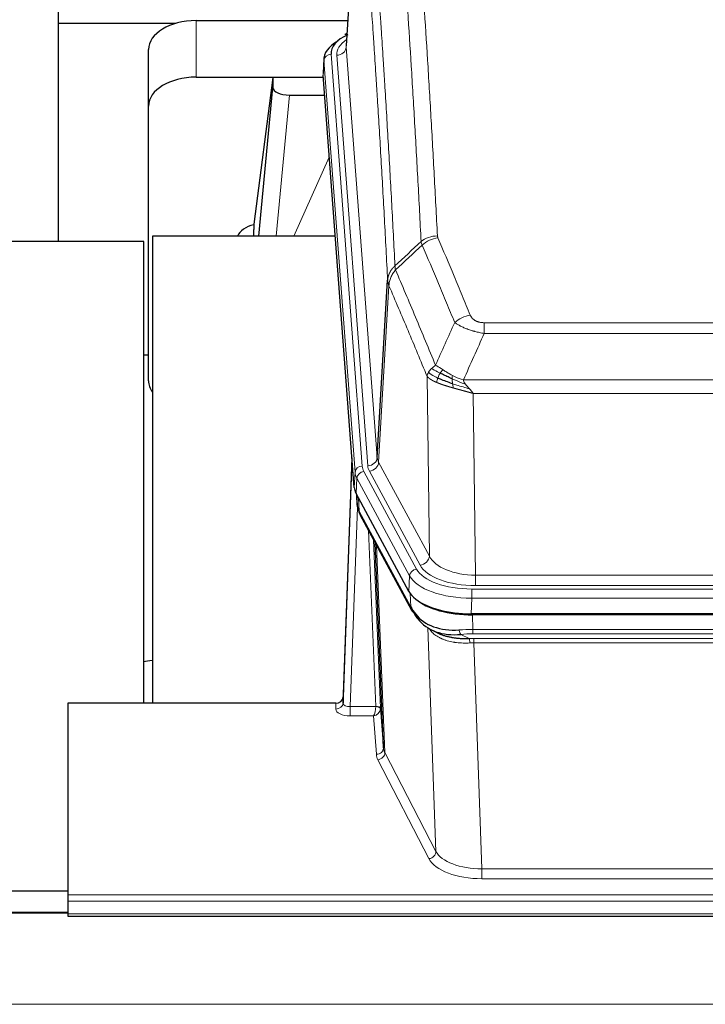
# Model space of a CAD drawing. Header units: inches. Extents: x 0 to 23760, y -13 to 16800.
# Tile 107 of 256: x 3233 to 3521, y 13694 to 14108. Entities that reach past the tile are written whole.
import ezdxf

# ---------------------------------------------------------------- set-up
doc = ezdxf.new("R2010")
doc.units = ezdxf.units.IN
doc.layers.add('1', color=7, linetype='Continuous', true_color=0xffffff)
doc.layers.add('254', color=7, linetype='Continuous', true_color=0xffffff)
doc.styles.add('latin_extended', font='simplex.shx')
doc.dimstyles.get("Standard").update_dxf_attribs({"dimtxt": 0.18, "dimasz": 0.18, "dimexe": 0.18, "dimexo": 0.0625, "dimgap": 0.09, "dimtad": 0, "dimtih": 1, "dimtoh": 1, "dimdec": 4, "dimzin": 0, "dimdsep": 46, "dimtxsty": 'Standard', "dimcen": 0.09, "dimadec": 0, "dimazin": 0, "dimtfac": 1, "dimtdec": 4, "dimtofl": 0, "dimtmove": 0, "dimatfit": 3, "dimfxl": 1, "dimtolj": 1, "dimtzin": 0, "dimarcsym": 0})

# ---------------------------------------------------------------- blocks, each defined once
blk = doc.blocks.new('_U5')
at = {"layer": '254', "color": 3, "linetype": 'Continuous', "lineweight": 13, "transparency": 16777216}
for p, q in [((8914, 13844.79), (8914, 9822.41)), ((1028.02, 13489.8), (1028.02, 9822.41)), ((1168.02, 9862.41), (8774, 9862.41))]:
    blk.add_line(p, q, dxfattribs=at)
at = {"layer": '254', "color": 3, "transparency": 16777216}
for points in [[(1168.02, 9885.74), (1168.02, 9839.07), (1028.02, 9862.41)], [(8774, 9839.07), (8774, 9885.74), (8914, 9862.41)]]:
    blk.add_solid(points, dxfattribs=at)
at = {"layer": 'Defpoints', "color": 0, "transparency": 16777216}
for p in [(8914, 13884.79), (1028.02, 13529.8), (8914, 9862.41)]:
    blk.add_point(p, dxfattribs=at)
at = {"layer": '254', "color": 2, "lineweight": 13, "transparency": 16777216, "insert": (4727.68, 10072.41), "char_height": 140, "attachment_point": 1, "style": 'latin_extended'}
blk.add_mtext('\\A1;7886', dxfattribs=at)

msp = doc.modelspace()

# ---------------------------------------------------------------- linework, layer by layer
at = {"layer": '1', "color": 2, "linetype": 'Continuous', "lineweight": 25}
for p, q in [((3375.617, 14185.9), (3370.233, 14097.061)), ((3249.001, 14162.709), (3249.001, 14106.455)), ((3249.001, 14106.455), (3249.001, 14014.644)), ((3298.405, 14106.455), (3249.001, 14106.455)), ((3307.055, 14107.66), (3370.877, 14107.66)), ((3370.545, 14102.204), (3369.601, 14101.768)), ((3287.055, 14071.684), (3287.055, 14095.486)), ((3360.854, 14091.71), (3360.473, 14085.428)), ((3373.597, 13911.191), (3360.479, 14084.645)), ((3307.055, 14083.858), (3360.541, 14083.858)), ((3339.365, 14083.768), (3331.317, 14021.983)), ((3360.548, 14083.768), (3339.365, 14083.768)), ((3339.365, 14083.768), (3339.365, 14079.537)), ((3333.454, 14016.881), (3339.365, 14079.537)), ((3346.338, 14076.317), (3361.109, 14076.317)), ((3287.055, 13956.03), (3287.055, 14071.684)), ((3331.316, 14021.976), (3331.317, 14021.983)), ((3331.316, 14021.976), (3331.316, 14019.791)), ((3284.998, 14014.643), (3228, 14014.643)), ((3284.998, 13820.313), (3284.998, 14014.643)), ((3365.605, 14016.88), (3288.661, 14016.88)), ((3288.661, 14016.88), (3288.661, 13820.313)), ((3383.304, 13923.713), (3387.68, 13998.389)), ((3287.058, 13966.802), (3285.015, 13966.802)), ((3372.66, 13923.572), (3368.903, 13822.934)), ((3368.892, 13820.397), (3372.58, 13919.179)), ((3396.636, 13867.399), (3374.381, 13908.614)), ((3374.509, 13908.377), (3374.872, 13903.575)), ((3374.866, 13903.688), (3374.695, 13908.032)), ((3374.866, 13903.688), (3374.872, 13903.575)), ((3376.01, 13899.779), (3397.757, 13859.504)), ((3385.917, 13801.568), (3382.489, 13887.779)), ((3639.204, 13857.961), (3422.798, 13857.961)), ((3638.613, 13857.479), (3423.389, 13857.479)), ((3405.899, 13851.327), (3408.642, 13849.941)), ((3253.001, 13820.312), (3253.001, 13739.677)), ((3365.904, 13820.312), (3253.001, 13820.312)), ((3368.903, 13822.934), (3368.892, 13820.397)), ((3384.688, 13818.186), (3385.917, 13801.568)), ((2938.998, 13741.288), (3252.998, 13741.288)), ((3253.001, 13739.677), (3253.001, 13736.943)), ((3253.001, 13736.943), (3253.001, 13731.695)), ((3253.058, 13732.186), (2938.501, 13732.186)), ((3253.001, 13731.695), (3253.001, 13730.68)), ((3253.001, 13730.68), (3810.001, 13730.68))]:
    msp.add_line(p, q, dxfattribs=at)
at = {"layer": '1', "color": 110, "linetype": 'Continuous', "lineweight": 13}
for p, q in [((3375.485, 14183.075), (3370.237, 14096.486)), ((3307.055, 14083.858), (3307.055, 14107.66)), ((3363.854, 14093.494), (3376.964, 13920.134)), ((3366.245, 14093.059), (3379.312, 13920.286)), ((3370.237, 14096.486), (3383.304, 13923.713)), ((3360.86, 14090.924), (3360.479, 14084.645)), ((3373.97, 13917.564), (3360.86, 14090.924)), ((3346.338, 14076.317), (3340.731, 14016.881)), ((3348.143, 14016.881), (3363.084, 14050.196)), ((3388.237, 13996.055), (3383.885, 13921.803)), ((3428.33, 13980.508), (3633.672, 13980.508)), ((3428.33, 13975.945), (3428.33, 13980.508)), ((3633.672, 13975.945), (3428.33, 13975.945)), ((3405.237, 13882.26), (3404.279, 13957.911)), ((3419.598, 13956.465), (3642.404, 13956.465)), ((3638.291, 13950.721), (3423.711, 13950.721)), ((3423.711, 13950.721), (3424.68, 13874.225)), ((3383.885, 13921.803), (3405.237, 13882.26)), ((3373.597, 13911.191), (3373.97, 13917.564)), ((3374.755, 13914.986), (3374.381, 13908.614)), ((3396.929, 13873.921), (3374.755, 13914.986)), ((3377.662, 13917.843), (3399.836, 13876.777)), ((3401.361, 13878.452), (3380.009, 13917.995)), ((3374.512, 13908.372), (3374.866, 13903.688)), ((3375.433, 13906.667), (3375.651, 13901.109)), ((3375.016, 13902.717), (3371.885, 13818.865)), ((3375.651, 13901.109), (3397.398, 13860.834)), ((3382.691, 13818.952), (3379.668, 13893.004)), ((3381.795, 13889.064), (3384.688, 13818.186)), ((3383.035, 13886.769), (3386.502, 13799.558)), ((3396.636, 13867.399), (3396.929, 13873.921)), ((3424.68, 13869.811), (3424.68, 13874.225)), ((3424.68, 13874.225), (3637.323, 13874.225)), ((3637.323, 13869.811), (3424.68, 13869.811)), ((3397.398, 13860.834), (3397.222, 13866.469)), ((3423.091, 13868.387), (3638.911, 13868.387)), ((3423.091, 13864.482), (3423.091, 13868.387)), ((3423.091, 13864.482), (3422.798, 13857.961)), ((3638.911, 13864.482), (3423.091, 13864.482)), ((3423.389, 13857.479), (3423.58, 13851.388)), ((3407.987, 13757.943), (3404.552, 13852.083)), ((3418.556, 13849.294), (3422.01, 13847.549)), ((3423.58, 13851.388), (3638.422, 13851.388)), ((3423.58, 13849.523), (3423.58, 13851.388)), ((3638.422, 13849.523), (3423.58, 13849.523)), ((3423.922, 13847.58), (3638.08, 13847.58)), ((3423.922, 13845.715), (3423.922, 13847.58)), ((3423.922, 13845.715), (3427.396, 13750.539)), ((3638.08, 13845.715), (3423.922, 13845.715)), ((3365.894, 13817.864), (3365.904, 13820.312)), ((3371.885, 13818.865), (3371.885, 13814.95)), ((3371.885, 13818.865), (3382.69, 13818.865)), ((3371.885, 13814.95), (3381.727, 13814.95)), ((3382.92, 13798.801), (3381.727, 13814.95)), ((3386.502, 13799.558), (3407.987, 13757.943)), ((3405.079, 13754.88), (3383.594, 13796.495)), ((3427.396, 13750.539), (3634.606, 13750.539)), ((3427.396, 13750.539), (3427.396, 13746.438)), ((3634.606, 13746.438), (3427.396, 13746.438)), ((3253.001, 13739.677), (3810.001, 13739.677)), ((3253.001, 13736.943), (3810.001, 13736.943)), ((2938.501, 13731.96), (3253.058, 13731.96)), ((3253.001, 13731.695), (3810.001, 13731.695)), ((2938.501, 13693.566), (7695.501, 13693.566))]:
    msp.add_line(p, q, dxfattribs=at)
at = {"layer": '1', "color": 2, "linetype": 'Continuous', "lineweight": 25}
for centre, major_axis, ratio, start_param, end_param in [((3307.055, 14095.486), (-20, 0), 0.608706, 4.712389, 6.2831853), ((3387.873, 14093.868), (-24.034, 0.016), 0.461198, 5.4992389, 6.318352), ((3370.859, 14099.044), (1.258, -2.724), 0.6272114, 2.6666598, 3.1415983), ((3387.873, 14091.207), (-27.03, 0.194), 0.4633579, 5.618257, 6.3212481), ((3307.055, 14071.684), (-20, 0), 0.608706, 4.712389, 6.2831853), ((3346.392, 14079.562), (7.027, 0.031), 0.4617281, 3.1395348, 4.7027345), ((3334.195, 14014.802), (-10.208, 0), 0.7029015, 4.9983373, 5.9892938), ((3334.195, 13823.407), (-10.152, 515.138), 0.0020796, 5.097366, 5.10347), ((3307.055, 13956.03), (-20, 0), 0.608706, 0, 0.4035719), ((3400.617, 13911.63), (27.037, 0.006), 0.4611335, 3.1763491, 3.3855005), ((3402.661, 13883.9), (-27.174, 22.247), 0.2659535, 0.2482951, 0.2802753), ((3401.51, 13913.176), (26.161, 11.46), 0.4493681, 3.0159633, 3.1613144), ((3379.364, 13902), (3.584, 1.776), 0.8816114, 2.7716102, 3.1419462), ((3422.856, 13870.445), (27.023, 0.034), 0.4619935, 3.3853572, 3.670307), ((3424.23, 13843.954), (-27.355, 20.182), 0.1876908, 0.3765826, 0.5974134), ((3423.415, 13869.954), (27.01, 0.015), 0.4618579, 3.6271853, 4.7111791), ((3422.856, 13870.445), (27.023, 0.034), 0.4619935, 3.670307, 4.7096668), ((3401.277, 13861.404), (3.52, 1.9), 0.8606628, 3.1415888, 3.5094104), ((3421.534, 13841.092), (-23.434, 19.972), 0.1471226, 0.3626514, 0.5834823), ((3403.054, 13858.722), (3.195, 2.407), 0.6715965, 2.6043549, 3.391291), ((3423.327, 13872.772), (25.329, 12.681), 0.6929209, 3.2824386, 4.1662755), ((3423.327, 13872.772), (23.359, 16.381), 0.7286412, 3.1732971, 4.057134), ((3401.155, 13851.232), (-3.388, -2.127), 0.8041825, 3.1410453, 3.3164277), ((3365.904, 13823.025), (3, 0.002), 0.9042699, 4.7116987, 6.2488686)]:
    msp.add_ellipse(centre, major_axis=major_axis, ratio=ratio, start_param=start_param, end_param=end_param, dxfattribs=at)
at = {"layer": '1', "color": 110, "linetype": 'Continuous', "lineweight": 13}
for centre, major_axis, ratio, start_param, end_param in [((3390.265, 14093.433), (-24.034, 0.016), 0.461198, 5.6862399, 6.318352), ((3363.854, 14090.833), (2.991, 0.226), 0.8864705, 1.5038552, 3.0222916), ((3366.245, 14096.607), (3.989, 0.302), 0.8864705, 4.6454478, 6.1638843), ((3408.634, 14008.76), (-9.987, -0.512), 0.8285973, 4.6699673, 5.4273767), ((3408.822, 14007.968), (-9.188, -3.948), 0.8056434, 4.3791539, 5.1247913), ((3422.483, 13975.506), (-9.245, -3.812), 0.7933159, 4.3962573, 5.1392153), ((3379.312, 13923.834), (3.989, 0.302), 0.8864705, 4.6454478, 6.1638843), ((3403.33, 13924.224), (20.038, 0.241), 0.4621297, 3.1708089, 3.3799603), ((3372.58, 13917.026), (0.214, 6.443), 0.0117452, 0.5090713, 1.2305416), ((3375.579, 13919.088), (2.998, -0.112), 0.4302668, 3.1576572, 3.7226285), ((3376.964, 13917.473), (2.991, 0.226), 0.8864705, 1.5038552, 3.0222916), ((3400.983, 13920.524), (24.033, 0.005), 0.4611335, 3.1763491, 3.3855005), ((3403.33, 13920.676), (24.033, 0.005), 0.4611335, 3.1763491, 3.3855005), ((3380.009, 13921.543), (3.52, 1.9), 0.8606628, 4.2773553, 5.7957917), ((3400.983, 13917.863), (-27.028, 0.171), 0.4605352, 0.0378207, 0.2469722), ((3377.662, 13915.181), (2.64, 1.425), 0.8606628, 1.1357626, 2.6541991), ((3402.661, 13883.9), (-27.538, 20.422), 0.1820481, 0.3394749, 0.3714551), ((3379.53, 13901.679), (3.52, 1.9), 0.8606628, 2.7414655, 3.1415888), ((3401.361, 13882), (3.52, 1.9), 0.8606628, 4.2773553, 5.7957917), ((3424.6, 13884.832), (-20.002, 0.126), 0.5302672, 0.2567917, 1.5781041), ((3424.6, 13881.284), (-24.002, 0.049), 0.477994, 0.2537759, 1.5750883), ((3399.836, 13874.116), (2.64, 1.425), 0.8606628, 1.1357626, 2.6541991), ((3423.142, 13876.824), (-27.018, 0.111), 0.4567867, 0.246464, 1.5707737), ((3423.142, 13879.485), (24.02, 0.03), 0.4619935, 3.3853572, 4.7096668), ((3401.277, 13861.404), (3.52, 1.9), 0.8606628, 2.7414655, 3.1415888), ((3424.23, 13843.954), (-27.015, 0.091), 0.2751837, 4.7373543, 4.9581852), ((3418.556, 13853.13), (-0.368, 3.983), 0.2964475, 2.0527062, 2.8396422), ((3424.23, 13840.119), (-23.017, 0.318), 0.4083138, 4.7462544, 4.9670852), ((3424.712, 13837.768), (-24.025, 0.387), 0.4081205, 4.7518285, 4.8316761), ((3422.01, 13843.714), (0.131, -3.998), 0.1099517, 2.0830946, 2.8518059), ((3424.712, 13833.933), (-20.023, 0.877), 0.5868265, 4.777515, 4.8573626), ((3365.894, 13820.488), (-3, 0.013), 0.8746179, 1.5745081, 3.1116779), ((3371.897, 13820.488), (3.004, 0.138), 0.5390598, 3.1127167, 4.683513), ((3371.897, 13817.864), (6.003, 0.008), 0.4854373, 3.1388974, 4.7096937), ((3381.727, 13817.574), (0.506, 2.997), 0.2740591, 3.694004, 5.2037138), ((3381.727, 13817.574), (2.669, 1.608), 0.8008031, 4.262859, 5.7725688), ((3381.691, 13818.92), (-1.001, 0.011), 0.9036684, 3.0924533, 3.1882188), ((3382.69, 13818.004), (1.996, -0.13), 0.4297663, 0.0674602, 1.5988341), ((3382.691, 13818.091), (1.998, 0.082), 0.4302193, 0.0160628, 1.553239), ((3381.691, 13818.059), (2.996, 0.15), 0.8842153, 6.1784612, 6.2742266), ((3382.92, 13801.425), (-2.992, -0.221), 0.8740585, 1.5062672, 3.1117425), ((3405.92, 13799.199), (-23.014, 0.002), 0.4845187, 0.0358431, 0.2451673), ((3383.594, 13799.118), (-2.666, -1.376), 0.8484453, 1.1579292, 2.76165), ((3405.92, 13801.823), (-20.016, 0.121), 0.4848834, 0.0387668, 0.248091), ((3405.079, 13757.504), (-2.666, -1.376), 0.8484453, 1.1579292, 2.76165), ((3427.402, 13760.213), (-20.013, 0.104), 0.483363, 0.2476114, 1.5729934), ((3427.402, 13757.589), (23.012, 0.004), 0.4845836, 3.3866449, 4.7120269)]:
    msp.add_ellipse(centre, major_axis=major_axis, ratio=ratio, start_param=start_param, end_param=end_param, dxfattribs=at)
for points, knots in [([(3401.767, 14014.673), (3401.328, 14023.242), (3400.437, 14040.14), (3399.515, 14056.563), (3398.812, 14068.702), (3398.576, 14072.718), (3398.099, 14080.691), (3397.859, 14084.648), (3397.133, 14096.43), (3396.641, 14104.162), (3396.017, 14113.676), (3395.891, 14115.57), (3395.64, 14119.345), (3395.261, 14124.982), (3394.878, 14130.55), (3394.106, 14141.592), (3393.062, 14156.064), (3391.453, 14177.024), (3390.351, 14190.499), (3389.792, 14197.111)], [0, 0, 0, 0, 0.125, 0.25, 0.25, 0.3125, 0.3125, 0.375, 0.375, 0.5, 0.5, 0.53125, 0.53125, 0.5625, 0.625, 0.625, 0.75, 0.875, 1, 1, 1, 1]), ([(3396.676, 14199.701), (3397.233, 14193.081), (3398.334, 14179.591), (3399.941, 14158.606), (3400.984, 14144.117), (3401.754, 14133.063), (3402.137, 14127.488), (3402.515, 14121.844), (3402.766, 14118.066), (3402.892, 14116.168), (3403.515, 14106.644), (3404.006, 14098.902), (3404.732, 14087.107), (3404.972, 14083.146), (3405.447, 14075.163), (3405.683, 14071.142), (3406.385, 14058.989), (3407.306, 14042.547), (3408.196, 14025.628), (3408.634, 14017.049)], [0, 0, 0, 0, 0.125, 0.25, 0.375, 0.375, 0.4375, 0.46875, 0.46875, 0.5, 0.5, 0.625, 0.625, 0.6875, 0.6875, 0.75, 0.75, 0.875, 1, 1, 1, 1]), ([(3378.541, 14189.691), (3379.112, 14183), (3380.24, 14169.357), (3381.885, 14148.116), (3382.951, 14133.437), (3383.74, 14122.233), (3384.131, 14116.583), (3384.582, 14109.906), (3384.775, 14107.026), (3384.903, 14105.102), (3384.967, 14104.138), (3385.286, 14099.308), (3385.665, 14093.465), (3386.103, 14086.564), (3386.29, 14083.589), (3386.414, 14081.602), (3386.476, 14080.607), (3387.032, 14071.629), (3388.005, 14055.421), (3389.415, 14030.369), (3390.324, 14013.173), (3390.77, 14004.451)], [0, 0, 0, 0, 0.125, 0.25, 0.375, 0.375, 0.4375, 0.46875, 0.484375, 0.484375, 0.5, 0.5, 0.5625, 0.59375, 0.609375, 0.609375, 0.625, 0.625, 0.75, 0.875, 1, 1, 1, 1]), ([(3387.68, 13998.389), (3387.236, 14007.083), (3386.33, 14024.225), (3384.923, 14049.199), (3383.953, 14065.357), (3383.398, 14074.308), (3383.336, 14075.3), (3383.213, 14077.281), (3383.027, 14080.247), (3382.59, 14087.127), (3382.211, 14092.952), (3381.893, 14097.768), (3381.83, 14098.729), (3381.702, 14100.647), (3381.51, 14103.518), (3381.06, 14110.176), (3380.67, 14115.81), (3379.884, 14126.98), (3378.82, 14141.617), (3377.179, 14162.798), (3376.055, 14176.402), (3375.485, 14183.075)], [0, 0, 0, 0, 0.125, 0.25, 0.375, 0.375, 0.390625, 0.390625, 0.40625, 0.4375, 0.5, 0.5, 0.515625, 0.515625, 0.53125, 0.5625, 0.625, 0.625, 0.75, 0.875, 1, 1, 1, 1]), ([(3408.822, 14016.254), (3408.766, 14016.385), (3408.722, 14016.517), (3408.66, 14016.782), (3408.641, 14016.915), (3408.634, 14017.049)], [0, 0, 0, 0, 0.5, 0.5, 1, 1, 1, 1]), ([(3408.822, 14016.254), (3411.107, 14010.914), (3413.388, 14005.527), (3416.804, 13997.379), (3417.941, 13994.651), (3420.214, 13989.174), (3421.349, 13986.424), (3422.483, 13983.662)], [0, 0, 0, 0, 0.5, 0.5, 0.75, 0.75, 1, 1, 1, 1]), ([(3415.903, 13980.605), (3414.767, 13983.363), (3413.631, 13986.111), (3411.356, 13991.584), (3410.217, 13994.309), (3406.797, 14002.45), (3404.513, 14007.831), (3402.225, 14013.168)], [0, 0, 0, 0, 0.25, 0.25, 0.5, 0.5, 1, 1, 1, 1]), ([(3387.68, 13998.389), (3387.681, 13998.404), (3387.683, 13998.434), (3387.686, 13998.479), (3387.689, 13998.524), (3387.693, 13998.568), (3387.697, 13998.613), (3387.701, 13998.658), (3387.705, 13998.703), (3387.71, 13998.747), (3387.715, 13998.792), (3387.72, 13998.837), (3387.725, 13998.882), (3387.731, 13998.926), (3387.737, 13998.971), (3387.743, 13999.016), (3387.749, 13999.06), (3387.756, 13999.105), (3387.762, 13999.149), (3387.77, 13999.194), (3387.777, 13999.238), (3387.785, 13999.283), (3387.792, 13999.327), (3387.801, 13999.372), (3387.809, 13999.416), (3387.818, 13999.46), (3387.826, 13999.505), (3387.836, 13999.549), (3387.845, 13999.593), (3387.855, 13999.637), (3387.864, 13999.681), (3387.875, 13999.725), (3387.885, 13999.769), (3387.896, 13999.814), (3387.906, 13999.857), (3387.918, 13999.901), (3387.929, 13999.945), (3387.941, 13999.989), (3387.952, 14000.033), (3387.965, 14000.077), (3387.977, 14000.12), (3387.989, 14000.164), (3388.002, 14000.208), (3388.015, 14000.251), (3388.029, 14000.295), (3388.042, 14000.338), (3388.056, 14000.381), (3388.07, 14000.425), (3388.085, 14000.468), (3388.099, 14000.511), (3388.114, 14000.554), (3388.129, 14000.597), (3388.144, 14000.64), (3388.16, 14000.683), (3388.176, 14000.726), (3388.192, 14000.769), (3388.208, 14000.812), (3388.225, 14000.854), (3388.241, 14000.897), (3388.258, 14000.94), (3388.276, 14000.982), (3388.293, 14001.024), (3388.311, 14001.067), (3388.329, 14001.109), (3388.347, 14001.151), (3388.365, 14001.193), (3388.384, 14001.235), (3388.403, 14001.277), (3388.422, 14001.319), (3388.441, 14001.361), (3388.461, 14001.403), (3388.481, 14001.444), (3388.501, 14001.486), (3388.521, 14001.527), (3388.542, 14001.569), (3388.563, 14001.61), (3388.59, 14001.663), (3388.623, 14001.728), (3388.664, 14001.805), (3388.706, 14001.882), (3388.748, 14001.958), (3388.792, 14002.034), (3388.836, 14002.109), (3388.88, 14002.184), (3388.926, 14002.259), (3388.972, 14002.334), (3389.019, 14002.408), (3389.067, 14002.482), (3389.116, 14002.556), (3389.165, 14002.629), (3389.216, 14002.702), (3389.267, 14002.774), (3389.318, 14002.846), (3389.371, 14002.918), (3389.424, 14002.989), (3389.478, 14003.06), (3389.532, 14003.131), (3389.588, 14003.201), (3389.644, 14003.271), (3389.701, 14003.34), (3389.758, 14003.409), (3389.816, 14003.478), (3389.875, 14003.546), (3389.935, 14003.613), (3389.995, 14003.681), (3390.056, 14003.747), (3390.118, 14003.814), (3390.18, 14003.88), (3390.243, 14003.945), (3390.306, 14004.01), (3390.371, 14004.074), (3390.436, 14004.138), (3390.501, 14004.202), (3390.567, 14004.265), (3390.634, 14004.327), (3390.702, 14004.389), (3390.747, 14004.43), (3390.77, 14004.451)], [0, 0, 0, 0, 0.0066687, 0.0133374, 0.0200061, 0.0266746, 0.0333432, 0.0400116, 0.0466801, 0.0533484, 0.0600168, 0.066685, 0.0733532, 0.0800214, 0.0866895, 0.0933575, 0.1000255, 0.1066935, 0.1133614, 0.1200292, 0.126697, 0.1333647, 0.1400324, 0.1467001, 0.1533676, 0.1600352, 0.1667026, 0.1733701, 0.1800374, 0.1867047, 0.193372, 0.2000392, 0.2067064, 0.2133735, 0.2200405, 0.2267075, 0.2333745, 0.2400414, 0.2467082, 0.253375, 0.2600418, 0.2667085, 0.2733751, 0.2800417, 0.2867082, 0.2933747, 0.3000412, 0.3067075, 0.3133739, 0.3200401, 0.3267064, 0.3333725, 0.3400387, 0.3467047, 0.3533708, 0.3600367, 0.3667026, 0.3733685, 0.3800343, 0.3867001, 0.3933658, 0.4000315, 0.4066971, 0.4133626, 0.4200281, 0.4266936, 0.433359, 0.4400243, 0.4466896, 0.4533549, 0.4600201, 0.4666852, 0.4733503, 0.4800154, 0.4866804, 0.4933453, 0.5000102, 0.5125098, 0.5250093, 0.5375088, 0.5500082, 0.5625077, 0.5750071, 0.5875066, 0.600006, 0.6125054, 0.6250049, 0.6375043, 0.6500037, 0.6625032, 0.6750026, 0.6875021, 0.7000016, 0.7125011, 0.7250006, 0.7375001, 0.7499997, 0.7624993, 0.7749989, 0.7874985, 0.7999982, 0.812498, 0.8249977, 0.8374975, 0.8499974, 0.8624973, 0.8749972, 0.8874972, 0.8999973, 0.9124974, 0.9249976, 0.9374978, 0.9499981, 0.9624985, 0.9749989, 0.9874994, 1, 1, 1, 1]), ([(3388.237, 13996.055), (3388.258, 13996.639), (3388.336, 13997.226), (3388.599, 13998.393), (3388.785, 13998.972), (3389.256, 14000.103), (3389.542, 14000.656), (3390.2, 14001.72), (3390.573, 14002.231), (3390.982, 14002.714)], [0, 0, 0, 0, 0.25, 0.25, 0.5, 0.5, 0.75, 0.75, 1, 1, 1, 1]), ([(3390.982, 14002.714), (3390.907, 14003.008), (3390.864, 14003.31), (3390.806, 14003.9), (3390.791, 14004.187), (3390.77, 14004.451)], [0, 0, 0, 0, 0.5, 0.5, 1, 1, 1, 1]), ([(3390.982, 14002.714), (3393.804, 13996.158), (3396.62, 13989.534), (3400.833, 13979.495), (3402.236, 13976.131), (3405.038, 13969.369), (3406.438, 13965.972), (3407.836, 13962.557)], [0, 0, 0, 0, 0.5, 0.5, 0.75, 0.75, 1, 1, 1, 1]), ([(3388.237, 13996.055), (3388.232, 13996.068), (3388.221, 13996.093), (3388.206, 13996.131), (3388.191, 13996.17), (3388.176, 13996.21), (3388.161, 13996.25), (3388.145, 13996.29), (3388.13, 13996.332), (3388.114, 13996.373), (3388.099, 13996.416), (3388.084, 13996.459), (3388.068, 13996.503), (3388.053, 13996.547), (3388.038, 13996.592), (3388.022, 13996.638), (3388.007, 13996.684), (3387.992, 13996.731), (3387.977, 13996.778), (3387.963, 13996.826), (3387.948, 13996.875), (3387.934, 13996.925), (3387.919, 13996.975), (3387.905, 13997.025), (3387.891, 13997.076), (3387.878, 13997.128), (3387.865, 13997.181), (3387.844, 13997.265), (3387.818, 13997.377), (3387.789, 13997.514), (3387.766, 13997.641), (3387.746, 13997.759), (3387.731, 13997.866), (3387.718, 13997.963), (3387.708, 13998.05), (3387.7, 13998.127), (3387.694, 13998.194), (3387.689, 13998.251), (3387.686, 13998.298), (3387.683, 13998.335), (3387.682, 13998.362), (3387.681, 13998.379), (3387.68, 13998.387), (3387.68, 13998.389)], [0, 0, 0, 0, 0.0155037, 0.0313049, 0.0474035, 0.0637997, 0.0804935, 0.097485, 0.1147743, 0.1323613, 0.1502462, 0.1684289, 0.1869096, 0.2056883, 0.224765, 0.2441397, 0.2638126, 0.2837835, 0.3040527, 0.32462, 0.3454856, 0.3666494, 0.3881116, 0.409872, 0.4319308, 0.454288, 0.4769435, 0.4998975, 0.5635611, 0.6228928, 0.6778927, 0.7285606, 0.7748966, 0.8169007, 0.8545729, 0.8879131, 0.9169214, 0.9415977, 0.9619421, 0.9779545, 0.989635, 0.9969835, 1, 1, 1, 1]), ([(3404.279, 13957.911), (3402.948, 13961.152), (3401.616, 13964.377), (3398.948, 13970.797), (3397.613, 13973.991), (3393.602, 13983.528), (3390.922, 13989.823), (3388.237, 13996.055)], [0, 0, 0, 0, 0.25, 0.25, 0.5, 0.5, 1, 1, 1, 1]), ([(3428.33, 13980.508), (3428.147, 13980.508), (3427.965, 13980.513), (3427.601, 13980.531), (3427.421, 13980.545), (3427.066, 13980.584), (3426.89, 13980.608), (3426.544, 13980.666), (3426.373, 13980.701), (3426.162, 13980.751), (3426.12, 13980.761), (3426.036, 13980.782), (3425.912, 13980.815), (3425.79, 13980.851), (3425.551, 13980.926), (3425.243, 13981.035), (3424.956, 13981.162), (3424.783, 13981.247), (3424.749, 13981.264), (3424.681, 13981.299), (3424.647, 13981.317), (3424.547, 13981.371), (3424.482, 13981.408), (3424.293, 13981.522), (3424.173, 13981.6), (3423.947, 13981.763), (3423.84, 13981.846), (3423.637, 13982.019), (3423.541, 13982.108), (3423.428, 13982.222), (3423.406, 13982.245), (3423.362, 13982.291), (3423.34, 13982.315), (3423.277, 13982.384), (3423.236, 13982.431), (3423.117, 13982.573), (3423.044, 13982.669), (3422.907, 13982.862), (3422.843, 13982.96), (3422.666, 13983.256), (3422.567, 13983.458), (3422.483, 13983.662)], [0, 0, 0, 0, 0.0625, 0.0625, 0.125, 0.125, 0.1875, 0.1875, 0.25, 0.25, 0.265625, 0.265625, 0.28125, 0.3125, 0.3125, 0.375, 0.4375, 0.4375, 0.453125, 0.453125, 0.46875, 0.46875, 0.5, 0.5, 0.5625, 0.5625, 0.625, 0.625, 0.6875, 0.6875, 0.703125, 0.703125, 0.71875, 0.71875, 0.75, 0.75, 0.8125, 0.8125, 0.875, 0.875, 1, 1, 1, 1]), ([(3428.33, 13975.945), (3427.995, 13976.005), (3427.662, 13976.069), (3426.999, 13976.202), (3426.67, 13976.272), (3425.695, 13976.489), (3425.057, 13976.645), (3424.354, 13976.834), (3424.276, 13976.855), (3424.121, 13976.898), (3424.043, 13976.919), (3423.812, 13976.984), (3423.659, 13977.028), (3423.205, 13977.162), (3422.61, 13977.345), (3422.037, 13977.536), (3421.616, 13977.683), (3421.407, 13977.758), (3421.202, 13977.833), (3421.065, 13977.884), (3420.998, 13977.91), (3420.392, 13978.14), (3419.884, 13978.35), (3419.165, 13978.674), (3418.932, 13978.783), (3418.594, 13978.949), (3418.483, 13979.004), (3418.264, 13979.116), (3418.157, 13979.173), (3417.63, 13979.455), (3417.241, 13979.682), (3416.527, 13980.141), (3416.2, 13980.372), (3415.903, 13980.605)], [0, 0, 0, 0, 0.0625, 0.0625, 0.125, 0.125, 0.25, 0.25, 0.265625, 0.265625, 0.28125, 0.28125, 0.3125, 0.3125, 0.375, 0.4375, 0.4375, 0.46875, 0.484375, 0.484375, 0.5, 0.5, 0.625, 0.625, 0.6875, 0.6875, 0.71875, 0.71875, 0.75, 0.75, 0.875, 0.875, 1, 1, 1, 1]), ([(3404.918, 13959.624), (3405.075, 13959.899), (3405.254, 13960.171), (3405.659, 13960.702), (3405.883, 13960.961), (3406.129, 13961.212)], [0, 0, 0, 0, 0.5, 0.5, 1, 1, 1, 1]), ([(3406.129, 13961.212), (3406.375, 13961.456), (3406.641, 13961.692), (3407.211, 13962.141), (3407.515, 13962.355), (3407.836, 13962.557)], [0, 0, 0, 0, 0.5, 0.5, 1, 1, 1, 1]), ([(3409.787, 13959.281), (3409.415, 13959.469), (3409.059, 13959.651), (3407.698, 13960.357), (3406.827, 13960.829), (3406.129, 13961.212)], [0, 0, 0, 0, 0.25, 0.25, 1, 1, 1, 1]), ([(3411.011, 13960.661), (3410.712, 13960.855), (3410.422, 13961.043), (3409.295, 13961.764), (3408.529, 13962.229), (3407.836, 13962.557)], [0, 0, 0, 0, 0.25, 0.25, 1, 1, 1, 1]), ([(3409.787, 13959.281), (3409.885, 13959.436), (3409.987, 13959.584), (3410.244, 13959.928), (3410.401, 13960.112), (3410.712, 13960.428), (3410.865, 13960.559), (3411.011, 13960.661)], [0, 0, 0, 0, 0.25, 0.25, 0.625, 0.625, 1, 1, 1, 1]), ([(3414.98, 13958.253), (3414.8, 13958.349), (3414.622, 13958.447), (3413.914, 13958.841), (3413.4, 13959.148), (3412.406, 13959.762), (3411.926, 13960.069), (3411.312, 13960.466), (3411.16, 13960.564), (3411.011, 13960.661)], [0, 0, 0, 0, 0.125, 0.125, 0.5, 0.5, 0.875, 0.875, 1, 1, 1, 1]), ([(3404.279, 13957.911), (3404.336, 13958.196), (3404.418, 13958.484), (3404.632, 13959.057), (3404.763, 13959.342), (3404.918, 13959.624)], [0, 0, 0, 0, 0.5, 0.5, 1, 1, 1, 1]), ([(3408.311, 13955.362), (3408.299, 13955.367), (3408.276, 13955.377), (3408.241, 13955.392), (3408.206, 13955.407), (3408.17, 13955.422), (3408.134, 13955.438), (3408.097, 13955.454), (3408.06, 13955.47), (3408.023, 13955.486), (3407.985, 13955.502), (3407.947, 13955.519), (3407.909, 13955.536), (3407.87, 13955.553), (3407.831, 13955.57), (3407.791, 13955.588), (3407.751, 13955.606), (3407.711, 13955.624), (3407.671, 13955.642), (3407.63, 13955.661), (3407.589, 13955.68), (3407.548, 13955.698), (3407.506, 13955.718), (3407.464, 13955.737), (3407.422, 13955.757), (3407.38, 13955.777), (3407.337, 13955.797), (3407.294, 13955.817), (3407.251, 13955.838), (3407.207, 13955.859), (3407.164, 13955.88), (3407.12, 13955.902), (3407.076, 13955.923), (3407.032, 13955.945), (3406.987, 13955.967), (3406.942, 13955.99), (3406.898, 13956.013), (3406.853, 13956.036), (3406.808, 13956.059), (3406.762, 13956.082), (3406.717, 13956.106), (3406.671, 13956.13), (3406.626, 13956.154), (3406.58, 13956.178), (3406.534, 13956.203), (3406.488, 13956.228), (3406.442, 13956.253), (3406.396, 13956.279), (3406.35, 13956.305), (3406.304, 13956.331), (3406.258, 13956.357), (3406.211, 13956.384), (3406.165, 13956.411), (3406.119, 13956.438), (3406.073, 13956.465), (3406.026, 13956.493), (3405.98, 13956.521), (3405.934, 13956.549), (3405.888, 13956.578), (3405.842, 13956.606), (3405.796, 13956.635), (3405.75, 13956.665), (3405.705, 13956.694), (3405.659, 13956.724), (3405.614, 13956.754), (3405.568, 13956.785), (3405.523, 13956.815), (3405.478, 13956.846), (3405.433, 13956.878), (3405.389, 13956.909), (3405.344, 13956.941), (3405.3, 13956.973), (3405.256, 13957.006), (3405.213, 13957.039), (3405.169, 13957.072), (3405.126, 13957.105), (3405.083, 13957.138), (3405.041, 13957.172), (3404.999, 13957.206), (3404.957, 13957.241), (3404.915, 13957.276), (3404.874, 13957.311), (3404.833, 13957.346), (3404.793, 13957.382), (3404.753, 13957.417), (3404.714, 13957.454), (3404.675, 13957.49), (3404.636, 13957.527), (3404.598, 13957.564), (3404.56, 13957.601), (3404.523, 13957.639), (3404.486, 13957.677), (3404.45, 13957.715), (3404.415, 13957.754), (3404.38, 13957.793), (3404.346, 13957.832), (3404.312, 13957.871), (3404.29, 13957.898), (3404.279, 13957.911)], [0, 0, 0, 0, 0.0060657, 0.012223, 0.0184718, 0.0248123, 0.0312443, 0.0377679, 0.0443831, 0.0510899, 0.0578883, 0.0647782, 0.0717598, 0.0788329, 0.0859977, 0.093254, 0.1006019, 0.1080414, 0.1155725, 0.1231952, 0.1309095, 0.1387154, 0.1466129, 0.1546019, 0.1626826, 0.1708549, 0.1791188, 0.1874742, 0.1959213, 0.20446, 0.2130903, 0.2218121, 0.2306256, 0.2395307, 0.2485274, 0.2576156, 0.2667955, 0.276067, 0.2854301, 0.2948848, 0.3044311, 0.314069, 0.3237985, 0.3336196, 0.3435324, 0.3535367, 0.3636326, 0.3738202, 0.3840993, 0.3944701, 0.4049324, 0.4154864, 0.426132, 0.4368691, 0.4476979, 0.4586183, 0.4696303, 0.480734, 0.4919292, 0.503216, 0.5145945, 0.5260645, 0.5376262, 0.5492795, 0.5610244, 0.5728609, 0.584789, 0.5968087, 0.60892, 0.621123, 0.6334175, 0.6458037, 0.6582815, 0.6708509, 0.6835119, 0.6962645, 0.7091087, 0.7220445, 0.735072, 0.748191, 0.7614017, 0.774704, 0.7880979, 0.8015834, 0.8151605, 0.8288293, 0.8425896, 0.8564416, 0.8703852, 0.8844204, 0.8985472, 0.9127656, 0.9270756, 0.9414773, 0.9559705, 0.9705554, 0.9852319, 1, 1, 1, 1]), ([(3408.801, 13957.208), (3408.366, 13957.412), (3407.956, 13957.616), (3406.426, 13958.431), (3405.531, 13959.04), (3404.918, 13959.624)], [0, 0, 0, 0, 0.25, 0.25, 1, 1, 1, 1]), ([(3408.311, 13955.362), (3408.347, 13955.543), (3408.389, 13955.748), (3408.494, 13956.194), (3408.557, 13956.435), (3408.683, 13956.857), (3408.739, 13957.031), (3408.801, 13957.208)], [0, 0, 0, 0, 0.375, 0.375, 0.75, 0.75, 1, 1, 1, 1]), ([(3408.801, 13957.208), (3408.832, 13957.296), (3408.864, 13957.385), (3408.999, 13957.743), (3409.112, 13958.013), (3409.361, 13958.542), (3409.497, 13958.8), (3409.689, 13959.124), (3409.737, 13959.204), (3409.787, 13959.281)], [0, 0, 0, 0, 0.125, 0.125, 0.5, 0.5, 0.875, 0.875, 1, 1, 1, 1]), ([(3414.83, 13956.884), (3414.828, 13957.039), (3414.83, 13957.187), (3414.843, 13957.53), (3414.859, 13957.714), (3414.908, 13958.026), (3414.94, 13958.156), (3414.98, 13958.253)], [0, 0, 0, 0, 0.25, 0.25, 0.625, 0.625, 1, 1, 1, 1]), ([(3420.469, 13954.566), (3419.059, 13955.089), (3417.622, 13955.672), (3415.752, 13956.476), (3415.288, 13956.68), (3414.83, 13956.884)], [0, 0, 0, 0, 0.75, 0.75, 1, 1, 1, 1]), ([(3414.999, 13954.824), (3414.987, 13954.911), (3414.975, 13954.999), (3414.931, 13955.352), (3414.902, 13955.62), (3414.858, 13956.146), (3414.843, 13956.403), (3414.833, 13956.727), (3414.831, 13956.807), (3414.83, 13956.884)], [0, 0, 0, 0, 0.125, 0.125, 0.5, 0.5, 0.875, 0.875, 1, 1, 1, 1]), ([(3419.598, 13956.465), (3418.378, 13956.731), (3417.202, 13957.173), (3415.708, 13957.876), (3415.341, 13958.062), (3414.98, 13958.253)], [0, 0, 0, 0, 0.75, 0.75, 1, 1, 1, 1]), ([(3420.469, 13954.566), (3420.351, 13954.724), (3420.241, 13954.881), (3419.992, 13955.276), (3419.867, 13955.513), (3419.681, 13955.988), (3419.62, 13956.226), (3419.598, 13956.465)], [0, 0, 0, 0, 0.25, 0.25, 0.625, 0.625, 1, 1, 1, 1]), ([(3415.314, 13953.031), (3415.292, 13953.037), (3415.248, 13953.049), (3415.182, 13953.068), (3415.116, 13953.087), (3415.05, 13953.106), (3414.984, 13953.125), (3414.917, 13953.144), (3414.851, 13953.163), (3414.785, 13953.182), (3414.719, 13953.201), (3414.652, 13953.22), (3414.586, 13953.239), (3414.519, 13953.258), (3414.453, 13953.277), (3414.386, 13953.297), (3414.319, 13953.316), (3414.253, 13953.336), (3414.186, 13953.355), (3414.119, 13953.375), (3414.052, 13953.394), (3413.986, 13953.414), (3413.919, 13953.434), (3413.852, 13953.453), (3413.785, 13953.473), (3413.718, 13953.493), (3413.651, 13953.513), (3413.584, 13953.533), (3413.517, 13953.553), (3413.45, 13953.573), (3413.383, 13953.593), (3413.316, 13953.613), (3413.249, 13953.634), (3413.182, 13953.654), (3413.114, 13953.674), (3413.047, 13953.695), (3412.98, 13953.715), (3412.913, 13953.736), (3412.846, 13953.756), (3412.779, 13953.777), (3412.712, 13953.798), (3412.645, 13953.819), (3412.578, 13953.839), (3412.511, 13953.86), (3412.444, 13953.881), (3412.377, 13953.902), (3412.31, 13953.923), (3412.243, 13953.945), (3412.176, 13953.966), (3412.109, 13953.987), (3412.042, 13954.008), (3411.975, 13954.03), (3411.908, 13954.051), (3411.841, 13954.073), (3411.775, 13954.094), (3411.708, 13954.116), (3411.641, 13954.138), (3411.575, 13954.16), (3411.508, 13954.182), (3411.442, 13954.203), (3411.375, 13954.225), (3411.309, 13954.247), (3411.242, 13954.27), (3411.176, 13954.292), (3411.11, 13954.314), (3411.044, 13954.336), (3410.978, 13954.359), (3410.912, 13954.381), (3410.846, 13954.404), (3410.78, 13954.426), (3410.715, 13954.449), (3410.649, 13954.472), (3410.583, 13954.494), (3410.518, 13954.517), (3410.453, 13954.54), (3410.387, 13954.563), (3410.322, 13954.586), (3410.257, 13954.609), (3410.192, 13954.633), (3410.128, 13954.656), (3410.063, 13954.679), (3409.998, 13954.703), (3409.934, 13954.726), (3409.869, 13954.75), (3409.805, 13954.773), (3409.741, 13954.797), (3409.677, 13954.821), (3409.613, 13954.845), (3409.55, 13954.869), (3409.486, 13954.893), (3409.423, 13954.917), (3409.36, 13954.941), (3409.297, 13954.965), (3409.234, 13954.989), (3409.171, 13955.014), (3409.108, 13955.038), (3409.046, 13955.063), (3408.984, 13955.087), (3408.921, 13955.112), (3408.86, 13955.137), (3408.798, 13955.161), (3408.736, 13955.186), (3408.675, 13955.211), (3408.614, 13955.236), (3408.553, 13955.261), (3408.492, 13955.287), (3408.431, 13955.312), (3408.371, 13955.337), (3408.331, 13955.354), (3408.311, 13955.362)], [0, 0, 0, 0, 0.0082024, 0.0164263, 0.0246716, 0.0329384, 0.0412265, 0.0495362, 0.0578672, 0.0662198, 0.0745938, 0.0829892, 0.0914062, 0.0998446, 0.1083045, 0.1167859, 0.1252887, 0.1338131, 0.1423589, 0.1509263, 0.1595151, 0.1681255, 0.1767574, 0.1854108, 0.1940858, 0.2027822, 0.2115002, 0.2202398, 0.2290008, 0.2377835, 0.2465876, 0.2554134, 0.2642606, 0.2731295, 0.2820199, 0.2909319, 0.2998654, 0.3088206, 0.3177973, 0.3267956, 0.3358154, 0.3448569, 0.35392, 0.3630047, 0.3721109, 0.3812388, 0.3903883, 0.3995594, 0.4087522, 0.4179665, 0.4272025, 0.4364601, 0.4457393, 0.4550402, 0.4643627, 0.4737069, 0.4830727, 0.4924601, 0.5018692, 0.5113, 0.5207524, 0.5302265, 0.5397222, 0.5492397, 0.5587788, 0.5683395, 0.577922, 0.5875261, 0.5971519, 0.6067994, 0.6164686, 0.6261595, 0.6358721, 0.6456064, 0.6553624, 0.6651401, 0.6749395, 0.6847606, 0.6946034, 0.704468, 0.7143542, 0.7242622, 0.734192, 0.7441434, 0.7541166, 0.7641115, 0.7741282, 0.7841666, 0.7942268, 0.8043087, 0.8144123, 0.8245377, 0.8346848, 0.8448538, 0.8550444, 0.8652568, 0.875491, 0.885747, 0.8960247, 0.9063242, 0.9166455, 0.9269886, 0.9373534, 0.9477401, 0.9581485, 0.9685787, 0.9790306, 0.9895044, 1, 1, 1, 1]), ([(3415.314, 13953.031), (3415.28, 13953.202), (3415.241, 13953.399), (3415.159, 13953.83), (3415.116, 13954.065), (3415.049, 13954.479), (3415.023, 13954.65), (3414.999, 13954.824)], [0, 0, 0, 0, 0.375, 0.375, 0.75, 0.75, 1, 1, 1, 1]), ([(3422.14, 13952.669), (3420.368, 13953.173), (3418.538, 13953.703), (3416.165, 13954.445), (3415.577, 13954.633), (3414.999, 13954.824)], [0, 0, 0, 0, 0.75, 0.75, 1, 1, 1, 1]), ([(3423.711, 13950.721), (3423.689, 13950.727), (3423.645, 13950.74), (3423.578, 13950.759), (3423.512, 13950.778), (3423.445, 13950.797), (3423.378, 13950.815), (3423.312, 13950.834), (3423.245, 13950.853), (3423.177, 13950.872), (3423.11, 13950.891), (3423.043, 13950.91), (3422.976, 13950.929), (3422.908, 13950.948), (3422.841, 13950.967), (3422.773, 13950.986), (3422.705, 13951.005), (3422.637, 13951.023), (3422.569, 13951.042), (3422.501, 13951.061), (3422.433, 13951.08), (3422.365, 13951.099), (3422.296, 13951.118), (3422.228, 13951.137), (3422.159, 13951.156), (3422.091, 13951.175), (3422.022, 13951.194), (3421.953, 13951.213), (3421.884, 13951.232), (3421.815, 13951.251), (3421.746, 13951.27), (3421.677, 13951.289), (3421.608, 13951.308), (3421.538, 13951.327), (3421.469, 13951.346), (3421.399, 13951.365), (3421.33, 13951.384), (3421.26, 13951.403), (3421.19, 13951.422), (3421.121, 13951.441), (3421.051, 13951.46), (3420.981, 13951.479), (3420.911, 13951.498), (3420.841, 13951.517), (3420.77, 13951.536), (3420.7, 13951.555), (3420.63, 13951.574), (3420.559, 13951.593), (3420.489, 13951.613), (3420.418, 13951.632), (3420.348, 13951.651), (3420.277, 13951.67), (3420.206, 13951.689), (3420.136, 13951.708), (3420.065, 13951.728), (3419.994, 13951.747), (3419.923, 13951.766), (3419.852, 13951.785), (3419.781, 13951.804), (3419.709, 13951.824), (3419.638, 13951.843), (3419.567, 13951.862), (3419.496, 13951.882), (3419.424, 13951.901), (3419.353, 13951.92), (3419.281, 13951.939), (3419.21, 13951.959), (3419.138, 13951.978), (3419.067, 13951.998), (3418.995, 13952.017), (3418.923, 13952.036), (3418.852, 13952.056), (3418.78, 13952.075), (3418.708, 13952.095), (3418.636, 13952.114), (3418.564, 13952.134), (3418.492, 13952.153), (3418.42, 13952.173), (3418.348, 13952.192), (3418.276, 13952.212), (3418.204, 13952.231), (3418.132, 13952.251), (3418.06, 13952.271), (3417.988, 13952.29), (3417.916, 13952.31), (3417.844, 13952.329), (3417.771, 13952.349), (3417.699, 13952.369), (3417.627, 13952.389), (3417.555, 13952.408), (3417.482, 13952.428), (3417.41, 13952.448), (3417.338, 13952.468), (3417.265, 13952.487), (3417.193, 13952.507), (3417.121, 13952.527), (3417.048, 13952.547), (3416.976, 13952.567), (3416.904, 13952.587), (3416.831, 13952.607), (3416.759, 13952.627), (3416.687, 13952.647), (3416.614, 13952.667), (3416.542, 13952.687), (3416.469, 13952.707), (3416.397, 13952.727), (3416.325, 13952.747), (3416.252, 13952.767), (3416.18, 13952.787), (3416.108, 13952.807), (3416.035, 13952.828), (3415.963, 13952.848), (3415.891, 13952.868), (3415.819, 13952.888), (3415.746, 13952.909), (3415.674, 13952.929), (3415.602, 13952.949), (3415.53, 13952.97), (3415.458, 13952.99), (3415.386, 13953.01), (3415.338, 13953.024), (3415.314, 13953.031)], [0, 0, 0, 0, 0.007775, 0.0155603, 0.0233558, 0.0311618, 0.038978, 0.0468046, 0.0546416, 0.0624889, 0.0703466, 0.0782147, 0.0860931, 0.093982, 0.1018813, 0.109791, 0.1177112, 0.1256417, 0.1335828, 0.1415343, 0.1494962, 0.1574687, 0.1654516, 0.173445, 0.1814489, 0.1894634, 0.1974883, 0.2055238, 0.2135699, 0.2216264, 0.2296936, 0.2377713, 0.2458596, 0.2539585, 0.2620679, 0.270188, 0.2783187, 0.28646, 0.2946119, 0.3027745, 0.3109477, 0.3191316, 0.3273261, 0.3355314, 0.3437472, 0.3519738, 0.3602111, 0.3684591, 0.3767178, 0.3849872, 0.3932673, 0.4015582, 0.4098598, 0.4181722, 0.4264954, 0.4348293, 0.443174, 0.4515295, 0.4598958, 0.4682728, 0.4766607, 0.4850594, 0.493469, 0.5018893, 0.5103206, 0.5187626, 0.5272155, 0.5356793, 0.544154, 0.5526395, 0.561136, 0.5696433, 0.5781615, 0.5866906, 0.5952307, 0.6037817, 0.6123436, 0.6209165, 0.6295003, 0.638095, 0.6467007, 0.6553174, 0.6639451, 0.6725838, 0.6812334, 0.6898941, 0.6985657, 0.7072484, 0.7159421, 0.7246468, 0.7333625, 0.7420893, 0.7508272, 0.759576, 0.768336, 0.777107, 0.7858891, 0.7946823, 0.8034866, 0.812302, 0.8211284, 0.829966, 0.8388147, 0.8476746, 0.8565455, 0.8654276, 0.8743209, 0.8832252, 0.8921408, 0.9010675, 0.9100054, 0.9189544, 0.9279147, 0.9368861, 0.9458688, 0.9548626, 0.9638676, 0.9728839, 0.9819114, 0.9909501, 1, 1, 1, 1]), ([(3422.14, 13952.669), (3422.067, 13952.749), (3421.992, 13952.828), (3421.696, 13953.146), (3421.475, 13953.384), (3421.047, 13953.858), (3420.842, 13954.094), (3420.59, 13954.409), (3420.528, 13954.488), (3420.469, 13954.566)], [0, 0, 0, 0, 0.125, 0.125, 0.5, 0.5, 0.875, 0.875, 1, 1, 1, 1]), ([(3423.711, 13950.721), (3423.559, 13950.97), (3423.383, 13951.216), (3422.999, 13951.705), (3422.792, 13951.948), (3422.434, 13952.35), (3422.288, 13952.51), (3422.14, 13952.669)], [0, 0, 0, 0, 0.375, 0.375, 0.75, 0.75, 1, 1, 1, 1]), ([(3422.328, 13845.686), (3421.84, 13845.666), (3421.356, 13845.653), (3420.396, 13845.644), (3419.921, 13845.648), (3418.978, 13845.674), (3418.512, 13845.696), (3417.586, 13845.76), (3417.128, 13845.803), (3416.446, 13845.882), (3416.22, 13845.911), (3415.883, 13845.959), (3415.77, 13845.976), (3415.547, 13846.01), (3415.436, 13846.028), (3414.885, 13846.121), (3414.453, 13846.206), (3413.61, 13846.397), (3412.786, 13846.609), (3412, 13846.864), (3411.233, 13847.14), (3410.86, 13847.289), (3410.451, 13847.469), (3410.405, 13847.489), (3410.315, 13847.53), (3410.27, 13847.55), (3410.136, 13847.612), (3409.87, 13847.738), (3409.612, 13847.869), (3409.107, 13848.136), (3408.785, 13848.323), (3408.168, 13848.713), (3407.874, 13848.917), (3407.313, 13849.338), (3407.047, 13849.557), (3406.669, 13849.895), (3406.547, 13850.01), (3406.369, 13850.185), (3406.31, 13850.243), (3406.195, 13850.362), (3406.138, 13850.421), (3405.89, 13850.688), (3405.709, 13850.899), (3405.541, 13851.113)], [0, 0, 0, 0, 0.0672484, 0.0672484, 0.1344967, 0.1344967, 0.2017451, 0.2017451, 0.2689935, 0.2689935, 0.3026176, 0.3026176, 0.3194297, 0.3194297, 0.3362418, 0.3362418, 0.4034902, 0.4034902, 0.4707386, 0.5379869, 0.5379869, 0.6052353, 0.6052353, 0.6136413, 0.6136413, 0.6220474, 0.6220474, 0.6388595, 0.6724837, 0.6724837, 0.739732, 0.739732, 0.8069804, 0.8069804, 0.8742287, 0.8742287, 0.9078529, 0.9078529, 0.924665, 0.924665, 0.9414771, 0.9414771, 1, 1, 1, 1])]:
    msp.add_open_spline(points, degree=3, knots=knots, dxfattribs=at)
for points in [[(3390.77, 14004.451), (3394.435, 14007.859), (3398.1, 14011.267), (3401.767, 14014.673)], [(3402.225, 14013.168), (3402.113, 14013.426), (3401.924, 14013.935), (3401.807, 14014.429), (3401.767, 14014.673)], [(3402.225, 14013.168), (3398.477, 14009.684), (3394.729, 14006.2), (3390.982, 14002.714)], [(3407.836, 13962.557), (3410.51, 13968.578), (3413.199, 13974.594), (3415.903, 13980.605)], [(3428.33, 13975.945), (3425.402, 13969.458), (3422.491, 13962.965), (3419.598, 13956.465)]]:
    msp.add_open_spline(points, degree=3, dxfattribs=at)
at = {"layer": '1', "color": 2, "linetype": 'Continuous', "lineweight": 25}
for points, knots in [([(3414.999, 13954.824), (3414.71, 13954.919), (3414.423, 13955.015), (3413.29, 13955.402), (3412.466, 13955.697), (3410.902, 13956.295), (3410.16, 13956.598), (3409.242, 13957.004), (3409.018, 13957.106), (3408.801, 13957.208)], [0, 0, 0, 0, 0.125, 0.125, 0.5, 0.5, 0.875, 0.875, 1, 1, 1, 1]), ([(3414.83, 13956.884), (3414.601, 13956.986), (3414.374, 13957.089), (3413.473, 13957.498), (3412.813, 13957.805), (3411.544, 13958.41), (3410.934, 13958.708), (3410.162, 13959.092), (3409.972, 13959.187), (3409.787, 13959.281)], [0, 0, 0, 0, 0.125, 0.125, 0.5, 0.5, 0.875, 0.875, 1, 1, 1, 1]), ([(3408.591, 13849.966), (3408.694, 13849.914), (3408.799, 13849.863), (3408.996, 13849.768), (3409.089, 13849.725), (3409.229, 13849.661), (3409.276, 13849.639), (3409.371, 13849.597), (3409.798, 13849.408), (3410.239, 13849.233), (3411.046, 13848.943), (3411.875, 13848.674), (3412.747, 13848.445), (3413.642, 13848.238), (3414.1, 13848.144), (3414.686, 13848.04), (3414.804, 13848.019), (3415.042, 13847.98), (3415.161, 13847.961), (3415.521, 13847.906), (3415.761, 13847.872), (3416.486, 13847.779), (3416.974, 13847.727), (3417.958, 13847.643), (3418.454, 13847.611), (3419.455, 13847.564), (3419.96, 13847.55), (3420.978, 13847.538), (3421.492, 13847.54), (3422.01, 13847.549)], [0, 0, 0, 0, 0.0294734, 0.0294734, 0.0550135, 0.0550135, 0.0677836, 0.0677836, 0.0805537, 0.1827144, 0.1827144, 0.2848751, 0.3870358, 0.3870358, 0.4891965, 0.4891965, 0.5147367, 0.5147367, 0.5402769, 0.5402769, 0.5913572, 0.5913572, 0.6935179, 0.6935179, 0.7956786, 0.7956786, 0.8978393, 0.8978393, 1, 1, 1, 1])]:
    msp.add_open_spline(points, degree=3, knots=knots, dxfattribs=at)
for points, degree in [([(3375.78, 13900.224), (3375.89, 13900.002), (3376.01, 13899.779)], 2), ([(3284.792, 13837.811), (3286.031, 13838.029), (3287.276, 13838.231), (3288.523, 13838.418)], 3)]:
    msp.add_open_spline(points, degree=degree, dxfattribs=at)

# ---------------------------------------------------------------- dimensions: what is measured, and where the dimension line sits
at = {"layer": '254', "color": 2, "linetype": 'Continuous', "lineweight": 13}
dim = msp.add_linear_dim(base=(8914.001, 9862.408), p1=(1028.021, 13529.802), p2=(8914.001, 13884.794), dimstyle='Standard', override={"dimscale": 40, "dimtxt": 3.5, "dimasz": 3.5, "dimexe": 1, "dimexo": 1, "dimgap": 1.75, "dimtad": 1, "dimtih": 1, "dimtoh": 0, "dimdec": 0, "dimlfac": 1, "dimzin": 8, "dimdsep": 46, "dimlunit": 2, "dimtxsty": 'latin_extended', "dimsah": 1, "dimse1": 0, "dimse2": 0, "dimsd1": 0, "dimsd2": 0, "dimclrd": 3, "dimclre": 3, "dimclrt": 2, "dimtol": 0, "dimtm": -0.1, "dimtfac": 0.714286, "dimtdec": 3, "dimtofl": 1, "dimtmove": 0, "dimtzin": 8, "dimlwd": 13, "dimlwe": 13}, dxfattribs=at)
dim.commit()
dim.dimension.update_dxf_attribs({"geometry": '_U5', "text_midpoint": (4971.011, 9862.408), "dimtype": 160})

doc.saveas('drawing.dxf')
